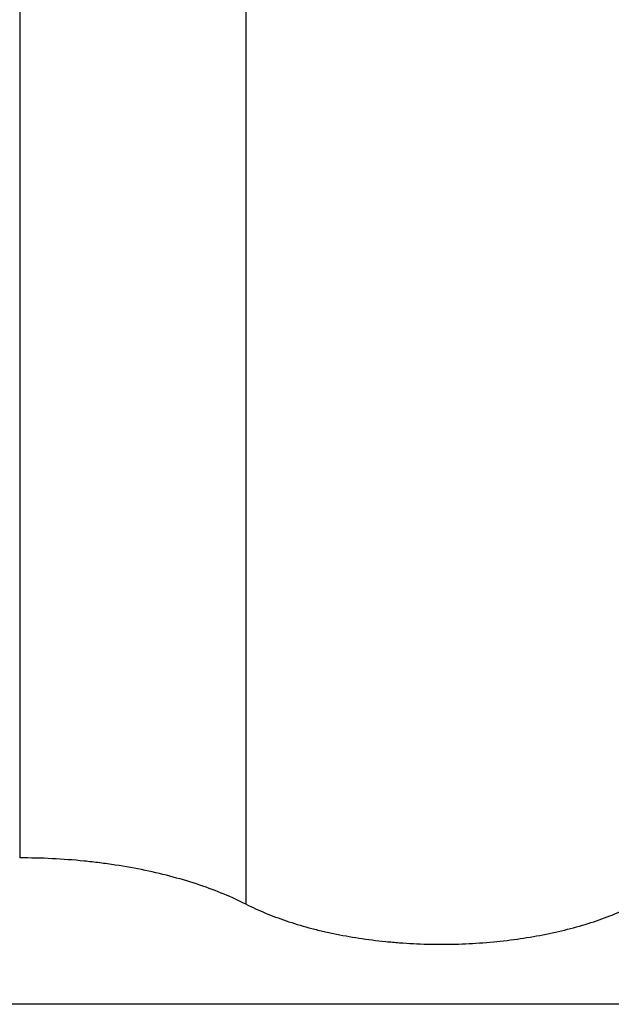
# Paper-space layout '1012-790 Hybird Padfoot' of a CAD drawing. Header units: millimetres. Extents: x 51 to 2966, y 67 to 3970.
# Tile 5 of 110: x 503 to 607, y 1541 to 1714. Entities that reach past the tile are written whole.
import ezdxf

# ---------------------------------------------------------------- set-up
doc = ezdxf.new("R2010")
doc.units = ezdxf.units.MM

psp = doc.layouts.new('1012-790 Hybird Padfoot')

# ---------------------------------------------------------------- linework, layer by layer
at = {"color": 7, "linetype": 'Continuous', "lineweight": 25}
for p, q in [((503.27, 2129.76), (503.27, 1567.07)), ((543.05, 1558.92), (543.05, 1752.63))]:
    psp.add_line(p, q, dxfattribs=at)
for points, knots in [([(543.05, 1558.92), (541.82, 1559.54), (540.53, 1560.13), (537.8, 1561.26), (536.37, 1561.8), (533.37, 1562.81), (531.82, 1563.27), (528.63, 1564.13), (526.98, 1564.52), (523.59, 1565.23), (521.84, 1565.55), (519.15, 1565.96), (518.23, 1566.09), (516.41, 1566.32), (515.49, 1566.42), (512.72, 1566.7), (510.85, 1566.84), (507.09, 1567.03), (505.19, 1567.07), (503.27, 1567.07)], [0, 0, 0, 0, 0.125, 0.125, 0.25, 0.25, 0.375, 0.375, 0.5, 0.5, 0.625, 0.625, 0.6875, 0.6875, 0.75, 0.75, 0.875, 0.875, 1, 1, 1, 1]), ([(543.05, 1558.92), (544.11, 1558.39), (545.23, 1557.88), (547.56, 1556.91), (548.78, 1556.45), (551.33, 1555.6), (552.66, 1555.19), (554.74, 1554.63), (555.45, 1554.45), (556.89, 1554.11), (557.61, 1553.95), (559.81, 1553.49), (561.3, 1553.22), (564.36, 1552.75), (565.92, 1552.55), (568.32, 1552.31), (569.12, 1552.24), (570.75, 1552.12), (571.56, 1552.07), (574.01, 1551.94), (575.63, 1551.9), (578.89, 1551.9), (580.52, 1551.94), (583.78, 1552.1), (585.42, 1552.23), (588.63, 1552.55), (590.2, 1552.75), (593.27, 1553.22), (594.76, 1553.49), (597.69, 1554.1), (599.12, 1554.44), (601.9, 1555.19), (603.24, 1555.6), (605.79, 1556.46), (607.01, 1556.92), (609.35, 1557.88), (610.46, 1558.39), (611.52, 1558.93)], [0, 0, 0, 0, 0.0625, 0.0625, 0.125, 0.125, 0.1875, 0.1875, 0.21875, 0.21875, 0.25, 0.25, 0.3125, 0.3125, 0.375, 0.375, 0.40625, 0.40625, 0.4375, 0.4375, 0.5, 0.5, 0.5625, 0.5625, 0.625, 0.625, 0.6875, 0.6875, 0.75, 0.75, 0.8125, 0.8125, 0.875, 0.875, 0.9375, 0.9375, 1, 1, 1, 1]), ([(651.3, 1541.36), (629.68, 1541.36), (608.06, 1541.36), (586.43, 1541.36), (558.45, 1541.36), (530.47, 1541.36), (405.35, 1541.36), (308.47, 1541.36), (211.9, 1541.36)], [0, 0, 0, 0, 0.172825, 0.172825, 0.172825, 0.396458, 0.396458, 1.172825, 1.172825, 1.172825, 1.172825])]:
    psp.add_open_spline(points, degree=3, knots=knots, dxfattribs=at)

doc.saveas('drawing.dxf')
